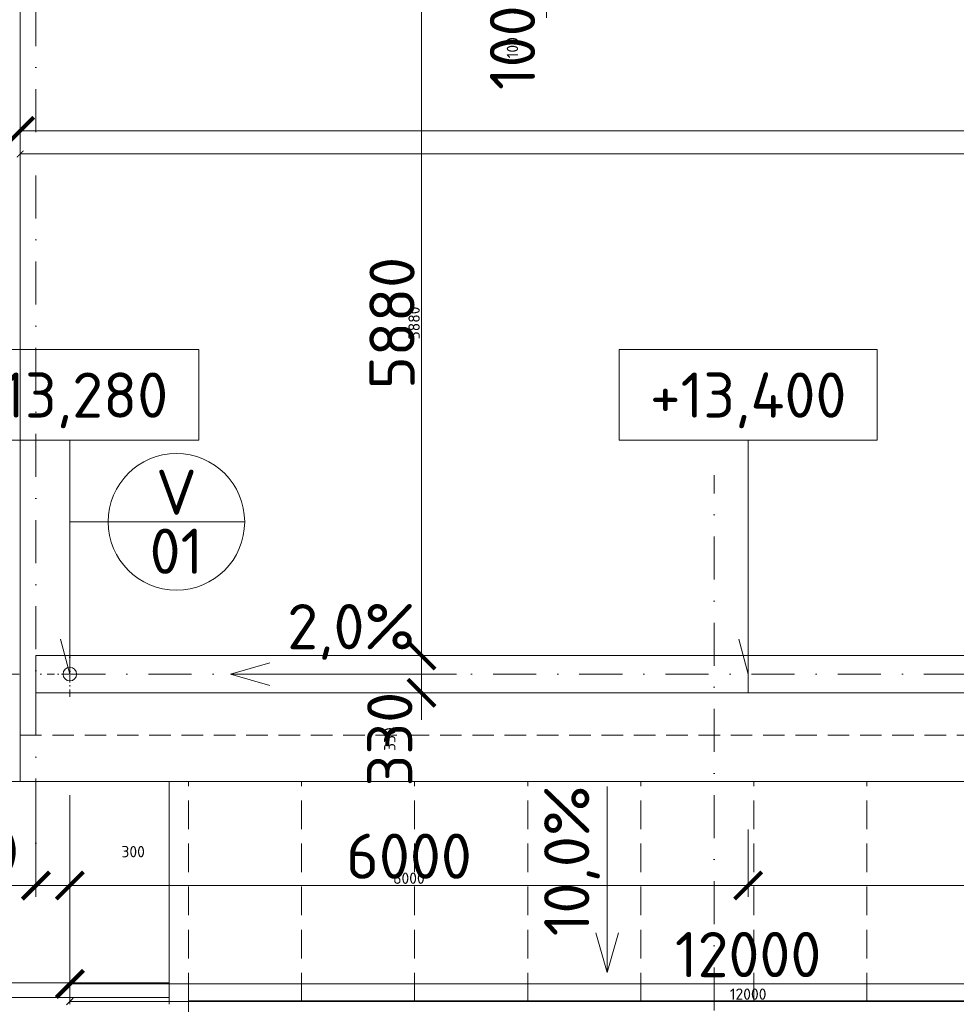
# Model space of a CAD drawing. Header units: millimetres. Extents: x -725694 to 5289369, y -1488057 to 2187451.
# Tile 150 of 256: x 5856 to 14141, y 174380 to 183088. Entities that reach past the tile are written whole.
import ezdxf
from ezdxf.enums import TextEntityAlignment as Align

# ---------------------------------------------------------------- set-up
doc = ezdxf.new("R2010")
doc.units = ezdxf.units.MM
for name, pattern in [('CENTERX2', [101.6, 63.5, -12.7, 12.7, -12.7]), ('DASHDOT', [25.4, 12.7, -6.35, 0, -6.35]), ('ČÁRKOVANÁ', [19.05, 12.7, -6.35])]:
    doc.linetypes.add(name, pattern=pattern)
doc.layers.get('Defpoints').update_dxf_attribs({"color": 8})
for name, color, linetype, lineweight in [('A99_N_kce-pohl', 1, 'Continuous', 9), ('A99_N_koty-200', 5, 'Continuous', 5), ('A99_N_koty-200 @ 200', 5, 'Continuous', 5), ('A99_N_koty-200 @ 50 (2)', 5, 'Continuous', 5), ('A99_N_koty-vysk', 160, 'Continuous', 5), ('A99_N_znaceni 200', 5, 'Continuous', 5), ('A99_S_osy', 1, 'CENTERX2', 5)]:
    doc.layers.add(name, color=color, linetype=linetype, lineweight=lineweight)
doc.styles.add('A99_kota', font='isocpeur.ttf', dxfattribs={"height": 2})
doc.styles.add('A99_popis', font='isocpeur.ttf')
doc.styles.add('ad_popis 100', font='isocpeur.ttf', dxfattribs={"height": 200})
doc.dimstyles.new('A99_kota_200 new', dxfattribs={"dimscale": 200, "dimtxt": 2, "dimasz": 1.2, "dimexe": 0.5, "dimexo": 1.5, "dimgap": 0.3, "dimtad": 1, "dimdec": 0, "dimzin": 3, "dimdsep": 46, "dimtxsty": 'A99_kota', "dimblk": 'ARCHTICK', "dimcen": 2.5, "dimazin": 2, "dimtfac": 0.75, "dimtdec": 0, "dimtmove": 2, "dimatfit": 0, "dimfxl": 0, "dimtolj": 1, "dimtzin": 0, "dimlwd": 5, "dimlwe": 5, "dimarcsym": 0})

# ---------------------------------------------------------------- blocks, each defined once
blk = doc.blocks.new('_ArchTick')
at = {"color": 0, "linetype": 'ByBlock', "const_width": 0.15}
blk.add_lwpolyline([(-0.5, -0.5), (0.5, 0.5)], dxfattribs=at)
blk = doc.blocks.new('*D4569')
at = {"layer": 'A99_N_koty-200', "color": 0, "linetype": 'Continuous', "lineweight": 5, "transparency": 16777216}
for p, q in [((10515, 183445), (10515, 183685)), ((11315, 183445), (10415, 183445)), ((10515, 183445), (10515, 183345)), ((11315, 183345), (10415, 183345)), ((10515, 183345), (10515, 183105))]:
    blk.add_line(p, q, dxfattribs=at)
at = {"layer": 'Defpoints', "color": 0, "linetype": 'Continuous', "lineweight": 0, "transparency": 16777216}
for p in [(11930, 183445), (10515, 183345), (11930, 183345)]:
    blk.add_point(p, dxfattribs=at)
at = {"layer": 'A99_N_koty-200', "color": 0, "linetype": 'Continuous', "lineweight": 5, "transparency": 16777216, "xscale": 240, "yscale": 240, "zscale": 240}
for p, rotation in [((10515, 183445), 270), ((10515, 183345), 90)]:
    blk.add_blockref('_ArchTick', p, dxfattribs=dict(at, rotation=rotation))
at = {"layer": 'A99_N_koty-200', "color": 0, "linetype": 'Continuous', "transparency": 16777216, "insert": (10215, 182840), "char_height": 400, "attachment_point": 5, "rotation": 90, "style": 'A99_kota'}
blk.add_mtext('\\A1;100', dxfattribs=at)
blk = doc.blocks.new('*D4570')
at = {"layer": 'A99_N_koty-200', "color": 0, "linetype": 'Continuous', "lineweight": 5, "transparency": 16777216}
for p, q in [((10515, 183445), (10515, 183505)), ((10715, 183445), (10490, 183445)), ((10515, 183445), (10515, 183345)), ((10715, 183345), (10490, 183345)), ((10515, 183345), (10515, 183285))]:
    blk.add_line(p, q, dxfattribs=at)
at = {"layer": 'Defpoints', "color": 0, "linetype": 'Continuous', "lineweight": 0, "transparency": 16777216}
for p in [(11930, 183445), (10515, 183345), (11930, 183345)]:
    blk.add_point(p, dxfattribs=at)
at = {"layer": 'A99_N_koty-200', "color": 0, "linetype": 'Continuous', "lineweight": 5, "transparency": 16777216, "xscale": 60, "yscale": 60, "zscale": 60}
for p, rotation in [((10515, 183445), 270), ((10515, 183345), 90)]:
    blk.add_blockref('_ArchTick', p, dxfattribs=dict(at, rotation=rotation))
at = {"layer": 'A99_N_koty-200', "color": 0, "linetype": 'Continuous', "transparency": 16777216, "insert": (10215, 182840), "char_height": 100, "attachment_point": 5, "rotation": 90, "style": 'A99_kota'}
blk.add_mtext('\\A1;100', dxfattribs=at)
blk = doc.blocks.new('*D4605')
at = {"layer": 'A99_N_koty-200', "color": 0, "linetype": 'Continuous', "lineweight": 5, "transparency": 16777216}
for p, q in [((5860, 182105), (5860, 182205)), ((150690, 182105), (150690, 182205)), ((5860, 182105), (150690, 182105))]:
    blk.add_line(p, q, dxfattribs=at)
at = {"layer": 'Defpoints', "color": 0, "linetype": 'Continuous', "lineweight": 0, "transparency": 16777216}
for p in [(150690, 182105), (150690, 182095), (5860, 181900)]:
    blk.add_point(p, dxfattribs=at)
at = {"layer": 'A99_N_koty-200', "color": 0, "linetype": 'Continuous', "lineweight": 5, "transparency": 16777216, "xscale": 240, "yscale": 240, "zscale": 240, "rotation": 180}
blk.add_blockref('_ArchTick', (5860, 182105), dxfattribs=at)
at = {"layer": 'A99_N_koty-200', "color": 0, "linetype": 'Continuous', "lineweight": 5, "transparency": 16777216, "xscale": 240, "yscale": 240, "zscale": 240}
blk.add_blockref('_ArchTick', (150690, 182105), dxfattribs=at)
at = {"layer": 'A99_N_koty-200', "color": 0, "linetype": 'Continuous', "transparency": 16777216, "insert": (76950, 182405), "char_height": 400, "attachment_point": 5, "style": 'A99_kota'}
blk.add_mtext('\\A1;144830', dxfattribs=at)
blk = doc.blocks.new('*D4606')
at = {"layer": 'A99_N_koty-200', "color": 0, "linetype": 'Continuous', "lineweight": 5, "transparency": 16777216}
for p, q in [((150690, 182020), (150690, 181875)), ((5860, 181900), (5860, 181925)), ((5860, 181900), (150690, 181900))]:
    blk.add_line(p, q, dxfattribs=at)
at = {"layer": 'Defpoints', "color": 0, "linetype": 'Continuous', "lineweight": 0, "transparency": 16777216}
for p in [(150690, 182095), (5860, 181900), (150690, 181900)]:
    blk.add_point(p, dxfattribs=at)
at = {"layer": 'A99_N_koty-200', "color": 0, "linetype": 'Continuous', "lineweight": 5, "transparency": 16777216, "xscale": 60, "yscale": 60, "zscale": 60, "rotation": 180}
blk.add_blockref('_ArchTick', (5860, 181900), dxfattribs=at)
at = {"layer": 'A99_N_koty-200', "color": 0, "linetype": 'Continuous', "lineweight": 5, "transparency": 16777216, "xscale": 60, "yscale": 60, "zscale": 60}
blk.add_blockref('_ArchTick', (150690, 181900), dxfattribs=at)
at = {"layer": 'A99_N_koty-200', "color": 0, "linetype": 'Continuous', "transparency": 16777216, "insert": (78275, 181965), "char_height": 100, "attachment_point": 5, "style": 'A99_kota'}
blk.add_mtext('\\A1;144830', dxfattribs=at)
blk = doc.blocks.new('*D5341')
at = {"layer": 'A99_N_koty-200', "color": 0, "linetype": 'Continuous', "lineweight": 5, "transparency": 16777216}
for p, q in [((6000, 176230), (6000, 175330)), ((6300, 176230), (6300, 175330)), ((6000, 175430), (5760, 175430)), ((6000, 175430), (6300, 175430)), ((6300, 175430), (6540, 175430))]:
    blk.add_line(p, q, dxfattribs=at)
at = {"layer": 'Defpoints', "color": 0, "linetype": 'Continuous', "lineweight": 0, "transparency": 16777216}
for p in [(6300, 176835), (6000, 176715), (6300, 175430)]:
    blk.add_point(p, dxfattribs=at)
at = {"layer": 'A99_N_koty-200', "color": 0, "linetype": 'Continuous', "lineweight": 5, "transparency": 16777216, "xscale": 240, "yscale": 240, "zscale": 240}
blk.add_blockref('_ArchTick', (6000, 175430), dxfattribs=at)
at = {"layer": 'A99_N_koty-200', "color": 0, "linetype": 'Continuous', "lineweight": 5, "transparency": 16777216, "xscale": 240, "yscale": 240, "zscale": 240, "rotation": 180}
blk.add_blockref('_ArchTick', (6300, 175430), dxfattribs=at)
at = {"layer": 'A99_N_koty-200', "color": 0, "linetype": 'Continuous', "transparency": 16777216, "insert": (5435, 175730), "char_height": 400, "attachment_point": 5, "style": 'A99_kota'}
blk.add_mtext('\\A1;300', dxfattribs=at)
blk = doc.blocks.new('*D5342')
at = {"layer": 'A99_N_koty-200', "color": 0, "linetype": 'Continuous', "lineweight": 5, "transparency": 16777216}
for p, q in [((6000, 175630), (6000, 175405)), ((6300, 175630), (6300, 175405)), ((6000, 175430), (5940, 175430)), ((6000, 175430), (6300, 175430)), ((6300, 175430), (6360, 175430))]:
    blk.add_line(p, q, dxfattribs=at)
at = {"layer": 'Defpoints', "color": 0, "linetype": 'Continuous', "lineweight": 0, "transparency": 16777216}
for p in [(6300, 176835), (6000, 176715), (6300, 175430)]:
    blk.add_point(p, dxfattribs=at)
at = {"layer": 'A99_N_koty-200', "color": 0, "linetype": 'Continuous', "lineweight": 5, "transparency": 16777216, "xscale": 60, "yscale": 60, "zscale": 60}
blk.add_blockref('_ArchTick', (6000, 175430), dxfattribs=at)
at = {"layer": 'A99_N_koty-200', "color": 0, "linetype": 'Continuous', "lineweight": 5, "transparency": 16777216, "xscale": 60, "yscale": 60, "zscale": 60, "rotation": 180}
blk.add_blockref('_ArchTick', (6300, 175430), dxfattribs=at)
at = {"layer": 'A99_N_koty-200', "color": 0, "linetype": 'Continuous', "transparency": 16777216, "insert": (6860, 175730), "char_height": 100, "attachment_point": 5, "style": 'A99_kota'}
blk.add_mtext('\\A1;300', dxfattribs=at)
blk = doc.blocks.new('*D5344')
at = {"layer": 'A99_N_koty-200', "color": 0, "linetype": 'Continuous', "lineweight": 5, "transparency": 16777216}
for p, q in [((6300, 175360), (6300, 174460)), ((18300, 175360), (18300, 174460)), ((6300, 174560), (18300, 174560))]:
    blk.add_line(p, q, dxfattribs=at)
at = {"layer": 'Defpoints', "color": 0, "linetype": 'Continuous', "lineweight": 0, "transparency": 16777216}
for p in [(6300, 177300), (18300, 176835), (18300, 174560)]:
    blk.add_point(p, dxfattribs=at)
at = {"layer": 'A99_N_koty-200', "color": 0, "linetype": 'Continuous', "lineweight": 5, "transparency": 16777216, "xscale": 240, "yscale": 240, "zscale": 240, "rotation": 180}
blk.add_blockref('_ArchTick', (6300, 174560), dxfattribs=at)
at = {"layer": 'A99_N_koty-200', "color": 0, "linetype": 'Continuous', "lineweight": 5, "transparency": 16777216, "xscale": 240, "yscale": 240, "zscale": 240}
blk.add_blockref('_ArchTick', (18300, 174560), dxfattribs=at)
at = {"layer": 'A99_N_koty-200', "color": 0, "linetype": 'Continuous', "transparency": 16777216, "insert": (12300, 174820), "char_height": 400, "attachment_point": 5, "style": 'A99_kota'}
blk.add_mtext('\\A1;12000', dxfattribs=at)
blk = doc.blocks.new('*D5345')
at = {"layer": 'A99_N_koty-200', "color": 0, "linetype": 'Continuous', "lineweight": 5, "transparency": 16777216}
for p, q in [((6300, 174605), (6300, 174380)), ((18300, 174605), (18300, 174380)), ((6300, 174405), (18300, 174405))]:
    blk.add_line(p, q, dxfattribs=at)
at = {"layer": 'Defpoints', "color": 0, "linetype": 'Continuous', "lineweight": 0, "transparency": 16777216}
for p in [(6300, 177300), (18300, 176835), (18300, 174405)]:
    blk.add_point(p, dxfattribs=at)
at = {"layer": 'A99_N_koty-200', "color": 0, "linetype": 'Continuous', "lineweight": 5, "transparency": 16777216, "xscale": 60, "yscale": 60, "zscale": 60, "rotation": 180}
blk.add_blockref('_ArchTick', (6300, 174405), dxfattribs=at)
at = {"layer": 'A99_N_koty-200', "color": 0, "linetype": 'Continuous', "lineweight": 5, "transparency": 16777216, "xscale": 60, "yscale": 60, "zscale": 60}
blk.add_blockref('_ArchTick', (18300, 174405), dxfattribs=at)
at = {"layer": 'A99_N_koty-200', "color": 0, "linetype": 'Continuous', "transparency": 16777216, "insert": (12300, 174470), "char_height": 100, "attachment_point": 5, "style": 'A99_kota'}
blk.add_mtext('\\A1;12000', dxfattribs=at)
blk = doc.blocks.new('*D5347')
at = {"layer": 'A99_N_koty-200', "color": 0, "linetype": 'Continuous', "lineweight": 5, "transparency": 16777216}
for p, q in [((6300, 175925), (6300, 175330)), ((12300, 175925), (12300, 175330)), ((6300, 175430), (12300, 175430))]:
    blk.add_line(p, q, dxfattribs=at)
at = {"layer": 'Defpoints', "color": 0, "linetype": 'Continuous', "lineweight": 0, "transparency": 16777216}
for p in [(6300, 176225), (12300, 176225), (12300, 175430)]:
    blk.add_point(p, dxfattribs=at)
at = {"layer": 'A99_N_koty-200', "color": 0, "linetype": 'Continuous', "lineweight": 5, "transparency": 16777216, "xscale": 240, "yscale": 240, "zscale": 240, "rotation": 180}
blk.add_blockref('_ArchTick', (6300, 175430), dxfattribs=at)
at = {"layer": 'A99_N_koty-200', "color": 0, "linetype": 'Continuous', "lineweight": 5, "transparency": 16777216, "xscale": 240, "yscale": 240, "zscale": 240}
blk.add_blockref('_ArchTick', (12300, 175430), dxfattribs=at)
at = {"layer": 'A99_N_koty-200', "color": 0, "linetype": 'Continuous', "transparency": 16777216, "insert": (9300, 175690), "char_height": 400, "attachment_point": 5, "style": 'A99_kota'}
blk.add_mtext('\\A1;6000', dxfattribs=at)
blk = doc.blocks.new('*D5348')
at = {"layer": 'A99_N_koty-200', "color": 0, "linetype": 'Continuous', "lineweight": 5, "transparency": 16777216}
for p, q in [((6300, 175630), (6300, 175405)), ((12300, 175630), (12300, 175405)), ((6300, 175430), (12300, 175430))]:
    blk.add_line(p, q, dxfattribs=at)
at = {"layer": 'Defpoints', "color": 0, "linetype": 'Continuous', "lineweight": 0, "transparency": 16777216}
for p in [(6300, 176225), (12300, 176225), (12300, 175430)]:
    blk.add_point(p, dxfattribs=at)
at = {"layer": 'A99_N_koty-200', "color": 0, "linetype": 'Continuous', "lineweight": 5, "transparency": 16777216, "xscale": 60, "yscale": 60, "zscale": 60, "rotation": 180}
blk.add_blockref('_ArchTick', (6300, 175430), dxfattribs=at)
at = {"layer": 'A99_N_koty-200', "color": 0, "linetype": 'Continuous', "lineweight": 5, "transparency": 16777216, "xscale": 60, "yscale": 60, "zscale": 60}
blk.add_blockref('_ArchTick', (12300, 175430), dxfattribs=at)
at = {"layer": 'A99_N_koty-200', "color": 0, "linetype": 'Continuous', "transparency": 16777216, "insert": (9300, 175495), "char_height": 100, "attachment_point": 5, "style": 'A99_kota'}
blk.add_mtext('\\A1;6000', dxfattribs=at)
blk = doc.blocks.new('*D5350')
at = {"layer": 'A99_N_koty-200', "color": 0, "linetype": 'Continuous', "lineweight": 5, "transparency": 16777216}
for p, q in [((12300, 175925), (12300, 175330)), ((18300, 175925), (18300, 175330)), ((18300, 175430), (12300, 175430))]:
    blk.add_line(p, q, dxfattribs=at)
at = {"layer": 'Defpoints', "color": 0, "linetype": 'Continuous', "lineweight": 0, "transparency": 16777216}
for p in [(12300, 176225), (18300, 176225), (12300, 175430)]:
    blk.add_point(p, dxfattribs=at)
at = {"layer": 'A99_N_koty-200', "color": 0, "linetype": 'Continuous', "lineweight": 5, "transparency": 16777216, "xscale": 240, "yscale": 240, "zscale": 240, "rotation": 180}
blk.add_blockref('_ArchTick', (12300, 175430), dxfattribs=at)
at = {"layer": 'A99_N_koty-200', "color": 0, "linetype": 'Continuous', "lineweight": 5, "transparency": 16777216, "xscale": 240, "yscale": 240, "zscale": 240}
blk.add_blockref('_ArchTick', (18300, 175430), dxfattribs=at)
at = {"layer": 'A99_N_koty-200', "color": 0, "linetype": 'Continuous', "transparency": 16777216, "insert": (15300, 175690), "char_height": 400, "attachment_point": 5, "style": 'A99_kota'}
blk.add_mtext('\\A1;6000', dxfattribs=at)
blk = doc.blocks.new('*D5351')
at = {"layer": 'A99_N_koty-200', "color": 0, "linetype": 'Continuous', "lineweight": 5, "transparency": 16777216}
for p, q in [((12300, 175630), (12300, 175405)), ((18300, 175630), (18300, 175405)), ((18300, 175430), (12300, 175430))]:
    blk.add_line(p, q, dxfattribs=at)
at = {"layer": 'Defpoints', "color": 0, "linetype": 'Continuous', "lineweight": 0, "transparency": 16777216}
for p in [(12300, 176225), (18300, 176225), (12300, 175430)]:
    blk.add_point(p, dxfattribs=at)
at = {"layer": 'A99_N_koty-200', "color": 0, "linetype": 'Continuous', "lineweight": 5, "transparency": 16777216, "xscale": 60, "yscale": 60, "zscale": 60, "rotation": 180}
blk.add_blockref('_ArchTick', (12300, 175430), dxfattribs=at)
at = {"layer": 'A99_N_koty-200', "color": 0, "linetype": 'Continuous', "lineweight": 5, "transparency": 16777216, "xscale": 60, "yscale": 60, "zscale": 60}
blk.add_blockref('_ArchTick', (18300, 175430), dxfattribs=at)
at = {"layer": 'A99_N_koty-200', "color": 0, "linetype": 'Continuous', "transparency": 16777216, "insert": (15300, 175495), "char_height": 100, "attachment_point": 5, "style": 'A99_kota'}
blk.add_mtext('\\A1;6000', dxfattribs=at)
blk = doc.blocks.new('*U66')
at = {"color": 0, "linetype": 'ByBlock'}
for p, q in [((5.7, -4), (5.7, -14.35)), ((5.7, -14.35), (5.286, -12.805))]:
    blk.add_line(p, q, dxfattribs=at)
blk.add_lwpolyline([(0, -4), (11.4, -4), (11.4, 0), (0, 0)], close=True, dxfattribs=at)
at = {"color": 0, "linetype": 'ByBlock', "style": 'A99_kota'}
for tag, p in [('VYSKA', (5.7, -2.241)), ('VYSKA_POPIS1', (5.7, -6.041)), ('VYSKA_POPIS2', (5.9, -9.541)), ('VYSKA_POPIS3', (5.9, -13.041))]:
    blk.add_attdef(tag, text='', height=2, dxfattribs=at).set_placement(p, align=Align.MIDDLE)
blk = doc.blocks.new('*D5767')
at = {"layer": 'A99_N_koty-200', "color": 0, "linetype": 'Continuous', "lineweight": 5, "transparency": 16777216}
for p, q in [((10210, 183345), (9310, 183345)), ((9410, 183345), (9410, 177465)), ((10210, 177465), (9310, 177465))]:
    blk.add_line(p, q, dxfattribs=at)
at = {"layer": 'Defpoints', "color": 0, "linetype": 'Continuous', "lineweight": 0, "transparency": 16777216}
for p in [(11930, 183345), (9410, 177465), (11930, 177465)]:
    blk.add_point(p, dxfattribs=at)
at = {"layer": 'A99_N_koty-200', "color": 0, "linetype": 'Continuous', "lineweight": 5, "transparency": 16777216, "xscale": 240, "yscale": 240, "zscale": 240}
for p, rotation in [((9410, 183345), 90), ((9410, 177465), 270)]:
    blk.add_blockref('_ArchTick', p, dxfattribs=dict(at, rotation=rotation))
at = {"layer": 'A99_N_koty-200', "color": 0, "linetype": 'Continuous', "transparency": 16777216, "insert": (9150, 180405), "char_height": 400, "attachment_point": 5, "rotation": 90, "style": 'A99_kota'}
blk.add_mtext('\\A1;5880', dxfattribs=at)
blk = doc.blocks.new('*D5768')
at = {"layer": 'A99_N_koty-200', "color": 0, "linetype": 'Continuous', "lineweight": 5, "transparency": 16777216}
for p, q in [((9610, 183345), (9385, 183345)), ((9410, 183345), (9410, 177465)), ((9610, 177465), (9385, 177465))]:
    blk.add_line(p, q, dxfattribs=at)
at = {"layer": 'Defpoints', "color": 0, "linetype": 'Continuous', "lineweight": 0, "transparency": 16777216}
for p in [(11930, 183345), (9410, 177465), (11930, 177465)]:
    blk.add_point(p, dxfattribs=at)
at = {"layer": 'A99_N_koty-200', "color": 0, "linetype": 'Continuous', "lineweight": 5, "transparency": 16777216, "xscale": 60, "yscale": 60, "zscale": 60}
for p, rotation in [((9410, 183345), 90), ((9410, 177465), 270)]:
    blk.add_blockref('_ArchTick', p, dxfattribs=dict(at, rotation=rotation))
at = {"layer": 'A99_N_koty-200', "color": 0, "linetype": 'Continuous', "transparency": 16777216, "insert": (9345, 180405), "char_height": 100, "attachment_point": 5, "rotation": 90, "style": 'A99_kota'}
blk.add_mtext('\\A1;5880', dxfattribs=at)
blk = doc.blocks.new('*D5770')
at = {"layer": 'A99_N_koty-200', "color": 0, "linetype": 'Continuous', "lineweight": 5, "transparency": 16777216}
for p, q in [((9410, 177465), (9410, 177705)), ((9410, 177465), (9510, 177465)), ((9410, 177465), (9410, 177135)), ((9410, 177135), (9510, 177135)), ((9410, 177135), (9410, 176895))]:
    blk.add_line(p, q, dxfattribs=at)
at = {"layer": 'Defpoints', "color": 0, "linetype": 'Continuous', "lineweight": 0, "transparency": 16777216}
for p in [(9410, 177465), (9410, 177135), (9410, 177135)]:
    blk.add_point(p, dxfattribs=at)
at = {"layer": 'A99_N_koty-200', "color": 0, "linetype": 'Continuous', "lineweight": 5, "transparency": 16777216, "xscale": 240, "yscale": 240, "zscale": 240}
for p, rotation in [((9410, 177465), 270), ((9410, 177135), 90)]:
    blk.add_blockref('_ArchTick', p, dxfattribs=dict(at, rotation=rotation))
at = {"layer": 'A99_N_koty-200', "color": 0, "linetype": 'Continuous', "transparency": 16777216, "insert": (9130, 176725), "char_height": 400, "attachment_point": 5, "rotation": 90, "style": 'A99_kota'}
blk.add_mtext('\\A1;330', dxfattribs=at)
blk = doc.blocks.new('*D5771')
at = {"layer": 'A99_N_koty-200', "color": 0, "linetype": 'Continuous', "lineweight": 5, "transparency": 16777216}
for p, q in [((9410, 177465), (9410, 177525)), ((9410, 177465), (9435, 177465)), ((9410, 177465), (9410, 177135)), ((9410, 177135), (9435, 177135)), ((9410, 177135), (9410, 177075))]:
    blk.add_line(p, q, dxfattribs=at)
at = {"layer": 'Defpoints', "color": 0, "linetype": 'Continuous', "lineweight": 0, "transparency": 16777216}
for p in [(9410, 177465), (9410, 177135), (9410, 177135)]:
    blk.add_point(p, dxfattribs=at)
at = {"layer": 'A99_N_koty-200', "color": 0, "linetype": 'Continuous', "lineweight": 5, "transparency": 16777216, "xscale": 60, "yscale": 60, "zscale": 60}
for p, rotation in [((9410, 177465), 270), ((9410, 177135), 90)]:
    blk.add_blockref('_ArchTick', p, dxfattribs=dict(at, rotation=rotation))
at = {"layer": 'A99_N_koty-200', "color": 0, "linetype": 'Continuous', "transparency": 16777216, "insert": (9130, 176725), "char_height": 100, "attachment_point": 5, "rotation": 90, "style": 'A99_kota'}
blk.add_mtext('\\A1;330', dxfattribs=at)
blk = doc.blocks.new('*U20')
at = {"color": 0, "linetype": 'ByBlock'}
blk.add_line((-3.02, 0), (3.02, 0), dxfattribs=at)
blk.add_circle((0, 0), 3.02, dxfattribs=at)
at = {"color": 0, "linetype": 'ByBlock', "style": 'A99_popis'}
for tag, p in [('KATEGORIE', (0, 1.31)), ('PRVEK', (0, -1.298))]:
    blk.add_attdef(tag, text='', height=2, dxfattribs=at).set_placement(p, align=Align.MIDDLE_CENTER)
blk = doc.blocks.new('*U6055')
at = {"layer": 'A99_N_koty-200 @ 200', "linetype": 'Continuous'}
dim = blk.add_linear_dim(base=(10515, 183345), p1=(11930, 183445), p2=(11930, 183345), angle=90, dimstyle='A99_kota_200 new', override={"dimscale": 200, "dimtix": 1, "dimtofl": 1, "dimtmove": 2, "dimatfit": 0}, dxfattribs=at)
dim.commit()
dim.dimension.update_dxf_attribs({"geometry": '*D4569', "text_midpoint": (10215, 182840), "dimtype": 128})
at = {"layer": 'A99_N_koty-200 @ 50 (2)', "linetype": 'Continuous'}
dim = blk.add_linear_dim(base=(10515, 183345), p1=(11930, 183445), p2=(11930, 183345), angle=90, dimstyle='A99_kota_200 new', override={"dimscale": 50, "dimtix": 1, "dimtofl": 1, "dimtmove": 2, "dimatfit": 0}, dxfattribs=at)
dim.commit()
dim.dimension.update_dxf_attribs({"geometry": '*D4570', "text_midpoint": (10215, 182840), "dimtype": 128})
blk = doc.blocks.new('*U6067')
at = {"layer": 'A99_N_koty-200 @ 200', "linetype": 'Continuous'}
dim = blk.add_linear_dim(base=(150690, 182105), p1=(5860, 181900), p2=(150690, 182095), dimstyle='A99_kota_200 new', override={"dimscale": 200, "dimtix": 1, "dimtofl": 1, "dimtmove": 2, "dimatfit": 0}, dxfattribs=at)
dim.commit()
dim.dimension.update_dxf_attribs({"geometry": '*D4605', "text_midpoint": (76950, 182405), "dimtype": 128})
at = {"layer": 'A99_N_koty-200 @ 50 (2)', "linetype": 'Continuous'}
dim = blk.add_linear_dim(base=(150690, 181900), p1=(5860, 181900), p2=(150690, 182095), dimstyle='A99_kota_200 new', override={"dimscale": 50, "dimtix": 1, "dimtofl": 1, "dimtmove": 2, "dimatfit": 0}, dxfattribs=at)
dim.commit()
dim.dimension.update_dxf_attribs({"geometry": '*D4606', "text_midpoint": (78275, 181965)})
blk = doc.blocks.new('*U6278')
at = {"layer": 'A99_N_koty-200 @ 200', "linetype": 'Continuous'}
dim = blk.add_linear_dim(base=(6300, 175430), p1=(6000, 176715), p2=(6300, 176835), dimstyle='A99_kota_200 new', override={"dimscale": 200, "dimtix": 1, "dimtofl": 1, "dimtmove": 2, "dimatfit": 0}, dxfattribs=at)
dim.commit()
dim.dimension.update_dxf_attribs({"geometry": '*D5341', "text_midpoint": (5435, 175730), "dimtype": 128})
at = {"layer": 'A99_N_koty-200 @ 50 (2)', "linetype": 'Continuous'}
dim = blk.add_linear_dim(base=(6300, 175430), p1=(6000, 176715), p2=(6300, 176835), dimstyle='A99_kota_200 new', override={"dimscale": 50, "dimtix": 1, "dimtofl": 1, "dimtmove": 2, "dimatfit": 0}, dxfattribs=at)
dim.commit()
dim.dimension.update_dxf_attribs({"geometry": '*D5342', "text_midpoint": (6860, 175730), "dimtype": 128})
blk = doc.blocks.new('*U6279')
at = {"layer": 'A99_N_koty-200 @ 200', "linetype": 'Continuous'}
dim = blk.add_linear_dim(base=(18300, 174560), p1=(6300, 177300), p2=(18300, 176835), dimstyle='A99_kota_200 new', override={"dimscale": 200, "dimtix": 1, "dimtofl": 1, "dimtmove": 2, "dimatfit": 0}, dxfattribs=at)
dim.commit()
dim.dimension.update_dxf_attribs({"geometry": '*D5344', "text_midpoint": (12300, 174820)})
at = {"layer": 'A99_N_koty-200 @ 50 (2)', "linetype": 'Continuous'}
dim = blk.add_linear_dim(base=(18300, 174405), p1=(6300, 177300), p2=(18300, 176835), dimstyle='A99_kota_200 new', override={"dimscale": 50, "dimtix": 1, "dimtofl": 1, "dimtmove": 2, "dimatfit": 0}, dxfattribs=at)
dim.commit()
dim.dimension.update_dxf_attribs({"geometry": '*D5345', "text_midpoint": (12300, 174470)})
blk = doc.blocks.new('*U6280')
at = {"layer": 'A99_N_koty-200 @ 200', "linetype": 'Continuous'}
dim = blk.add_linear_dim(base=(12300, 175430), p1=(6300, 176225), p2=(12300, 176225), dimstyle='A99_kota_200 new', override={"dimscale": 200, "dimtix": 1, "dimtofl": 1, "dimtmove": 2, "dimatfit": 0}, dxfattribs=at)
dim.commit()
dim.dimension.update_dxf_attribs({"geometry": '*D5347', "text_midpoint": (9300, 175690)})
at = {"layer": 'A99_N_koty-200 @ 50 (2)', "linetype": 'Continuous'}
dim = blk.add_linear_dim(base=(12300, 175430), p1=(6300, 176225), p2=(12300, 176225), dimstyle='A99_kota_200 new', override={"dimscale": 50, "dimtix": 1, "dimtofl": 1, "dimtmove": 2, "dimatfit": 0}, dxfattribs=at)
dim.commit()
dim.dimension.update_dxf_attribs({"geometry": '*D5348', "text_midpoint": (9300, 175495)})
blk = doc.blocks.new('*U6281')
at = {"layer": 'A99_N_koty-200 @ 200', "linetype": 'Continuous'}
dim = blk.add_linear_dim(base=(12300, 175430), p1=(18300, 176225), p2=(12300, 176225), angle=180, dimstyle='A99_kota_200 new', override={"dimscale": 200, "dimtix": 1, "dimtofl": 1, "dimtmove": 2, "dimatfit": 0}, dxfattribs=at)
dim.commit()
dim.dimension.update_dxf_attribs({"geometry": '*D5350', "text_midpoint": (15300, 175690)})
at = {"layer": 'A99_N_koty-200 @ 50 (2)', "linetype": 'Continuous'}
dim = blk.add_linear_dim(base=(12300, 175430), p1=(18300, 176225), p2=(12300, 176225), angle=180, dimstyle='A99_kota_200 new', override={"dimscale": 50, "dimtix": 1, "dimtofl": 1, "dimtmove": 2, "dimatfit": 0}, dxfattribs=at)
dim.commit()
dim.dimension.update_dxf_attribs({"geometry": '*D5351', "text_midpoint": (15300, 175495)})
blk = doc.blocks.new('*U6430')
at = {"layer": 'A99_N_koty-200 @ 200', "linetype": 'Continuous'}
dim = blk.add_linear_dim(base=(9410, 177465), p1=(11930, 183345), p2=(11930, 177465), angle=90, dimstyle='A99_kota_200 new', override={"dimscale": 200, "dimtix": 1, "dimtofl": 1, "dimtmove": 2, "dimatfit": 0}, dxfattribs=at)
dim.commit()
dim.dimension.update_dxf_attribs({"geometry": '*D5767', "text_midpoint": (9150, 180405)})
at = {"layer": 'A99_N_koty-200 @ 50 (2)', "linetype": 'Continuous'}
dim = blk.add_linear_dim(base=(9410, 177465), p1=(11930, 183345), p2=(11930, 177465), angle=90, dimstyle='A99_kota_200 new', override={"dimscale": 50, "dimtix": 1, "dimtofl": 1, "dimtmove": 2, "dimatfit": 0}, dxfattribs=at)
dim.commit()
dim.dimension.update_dxf_attribs({"geometry": '*D5768', "text_midpoint": (9345, 180405)})
blk = doc.blocks.new('*U6431')
at = {"layer": 'A99_N_koty-200 @ 200', "linetype": 'Continuous'}
dim = blk.add_linear_dim(base=(9410, 177135), p1=(9410, 177465), p2=(9410, 177135), angle=90, dimstyle='A99_kota_200 new', override={"dimscale": 200, "dimtix": 1, "dimtofl": 1, "dimtmove": 2, "dimatfit": 0}, dxfattribs=at)
dim.commit()
dim.dimension.update_dxf_attribs({"geometry": '*D5770', "text_midpoint": (9130, 176725), "dimtype": 128})
at = {"layer": 'A99_N_koty-200 @ 50 (2)', "linetype": 'Continuous'}
dim = blk.add_linear_dim(base=(9410, 177135), p1=(9410, 177465), p2=(9410, 177135), angle=90, dimstyle='A99_kota_200 new', override={"dimscale": 50, "dimtix": 1, "dimtofl": 1, "dimtmove": 2, "dimatfit": 0}, dxfattribs=at)
dim.commit()
dim.dimension.update_dxf_attribs({"geometry": '*D5771', "text_midpoint": (9130, 176725), "dimtype": 128})

msp = doc.modelspace()

# ---------------------------------------------------------------- linework, layer by layer
at = {"layer": 'A99_N_kce-pohl', "linetype": 'ČÁRKOVANÁ', "lineweight": 9, "ltscale": 15}
msp.add_line((5860, 176760), (150690, 176760), dxfattribs=at)
at = {"layer": 'A99_N_kce-pohl', "linetype": 'Continuous', "lineweight": 9}
for points in [[(5280, 232250), (5280, 176350), (7180, 176350), (7180, 174440)], [(5860, 176350), (5860, 231775)], [(7180, 174570), (7180, 174380)]]:
    msp.add_lwpolyline(points, dxfattribs=at)
at = {"layer": 'A99_N_kce-pohl', "linetype": 'Continuous', "ltscale": 25}
msp.add_lwpolyline([(150690, 177135), (150690, 177465), (6000, 177465), (6000, 177135)], close=True, dxfattribs=at)
at = {"layer": 'A99_N_kce-pohl', "linetype": 'DASHDOT', "lineweight": 5, "ltscale": 5}
for points in [[(6300, 177100), (6300, 177500)], [(6100, 177300), (6500, 177300)]]:
    msp.add_lwpolyline(points, dxfattribs=at)
at = {"layer": 'A99_N_kce-pohl', "linetype": 'Continuous', "ltscale": 25}
for points in [[(12300, 177135), (12300, 177465)], [(7180, 174440), (-650, 174440), (-650, 148960), (138875, 148960), (138875, 176350)]]:
    msp.add_lwpolyline(points, dxfattribs=at)
at = {"layer": 'A99_N_kce-pohl', "linetype": 'Continuous', "lineweight": 9, "ltscale": 15}
msp.add_lwpolyline([(138875.5, 176350), (7180, 176350)], dxfattribs=at)
at = {"layer": 'A99_N_kce-pohl', "color": 30, "linetype": 'ČÁRKOVANÁ', "lineweight": 5, "ltscale": 20, "true_color": 0xff6e3d}
for points in [[(7350, 174405), (7350, 176350)], [(8350, 174405), (8350, 176350)], [(9350, 174405), (9350, 176350)], [(10350, 174405), (10350, 176350)], [(11350, 174405), (11350, 176350)], [(12350, 174405), (12350, 176350)], [(13350, 174405), (13350, 176350)]]:
    msp.add_lwpolyline(points, dxfattribs=at)
at = {"layer": 'A99_N_kce-pohl', "linetype": 'Continuous'}
msp.add_lwpolyline([(7180, 174570), (-650, 174570)], dxfattribs=at)
msp.add_lwpolyline([(7180, 174570), (-650, 174570)], dxfattribs=at)
at = {"layer": 'A99_N_kce-pohl', "color": 1, "linetype": 'Continuous', "lineweight": 9, "ltscale": 25}
msp.add_lwpolyline([(138352.5, 174145), (138352.5, 174410), (7350, 174410), (7350, 174145)], close=True, dxfattribs=at)
at = {"layer": 'A99_N_kce-pohl', "color": 254, "linetype": 'ČÁRKOVANÁ', "lineweight": 5, "ltscale": 20, "true_color": 0xffd9cc}
msp.add_lwpolyline([(7350, 148960), (7350, 148960), (7350, 174380)], dxfattribs=at)
at = {"layer": 'A99_N_kce-pohl', "linetype": 'Continuous'}
msp.add_circle((6300, 177300), 60, dxfattribs=at)
at = {"layer": 'A99_N_koty-vysk'}
for points in [[(7720, 177300), (8070, 177400)], [(7720, 177300), (9720, 177300)], [(7720, 177300), (8070, 177200)], [(11052.5, 174662.5), (11052.5, 176305)], [(11052.5, 174662.5), (10952.5, 175012.5)], [(11052.5, 174662.5), (11152.5, 175012.5)]]:
    msp.add_lwpolyline(points, dxfattribs=at)
at = {"layer": 'A99_N_znaceni 200'}
msp.add_lwpolyline([(6638.5, 178646.5), (6300, 178646.5)], dxfattribs=at)
at = {"layer": 'A99_S_osy', "linetype": 'DASHDOT', "lineweight": 5, "ltscale": 30}
for points in [[(6000, 250300), (6000, 175600)], [(12000, 146890), (12000, 179060)], [(177325, 177300), (4375, 177300)]]:
    msp.add_lwpolyline(points, dxfattribs=at)

# ---------------------------------------------------------------- block references
at = {"layer": 'A99_N_koty-200', "color": 3, "linetype": 'Continuous', "lineweight": 0}
for name in ['*U6055', '*U6430', '*U6067', '*U6431', '*U6279', '*U6278', '*U6280', '*U6281']:
    msp.add_blockref(name, (0, 0), dxfattribs=at)
at = {"layer": 'A99_N_koty-vysk', "xscale": 200, "yscale": 200, "zscale": 200}
for p, values in [((5160, 180170), {'VYSKA': '+13,280'}), ((11160, 180170), {'VYSKA': '+13,400'})]:
    msp.add_blockref('*U66', p, dxfattribs=at).add_auto_attribs(values)
at = {"layer": 'A99_N_znaceni 200', "xscale": 200, "yscale": 200, "zscale": 200}
msp.add_blockref('*U20', (7242.5, 178646.5), dxfattribs=at).add_auto_attribs({'KATEGORIE': 'V', 'PRVEK': '01'})

# ---------------------------------------------------------------- texts
at = {"layer": 'A99_N_koty-vysk', "insert": (8222.5, 177920), "char_height": 400, "attachment_point": 1, "style": 'ad_popis 100'}
msp.add_mtext_dynamic_manual_height_columns('2,0%', width=673.852, gutter_width=2000, heights=[0], dxfattribs=at)
at = {"layer": 'A99_N_koty-vysk', "insert": (10495.2, 174982.5), "char_height": 400, "attachment_point": 1, "rotation": 90, "style": 'ad_popis 100'}
msp.add_mtext_dynamic_manual_height_columns('10,0%', width=673.852, gutter_width=2000, heights=[0], dxfattribs=at)

doc.saveas('drawing.dxf')
